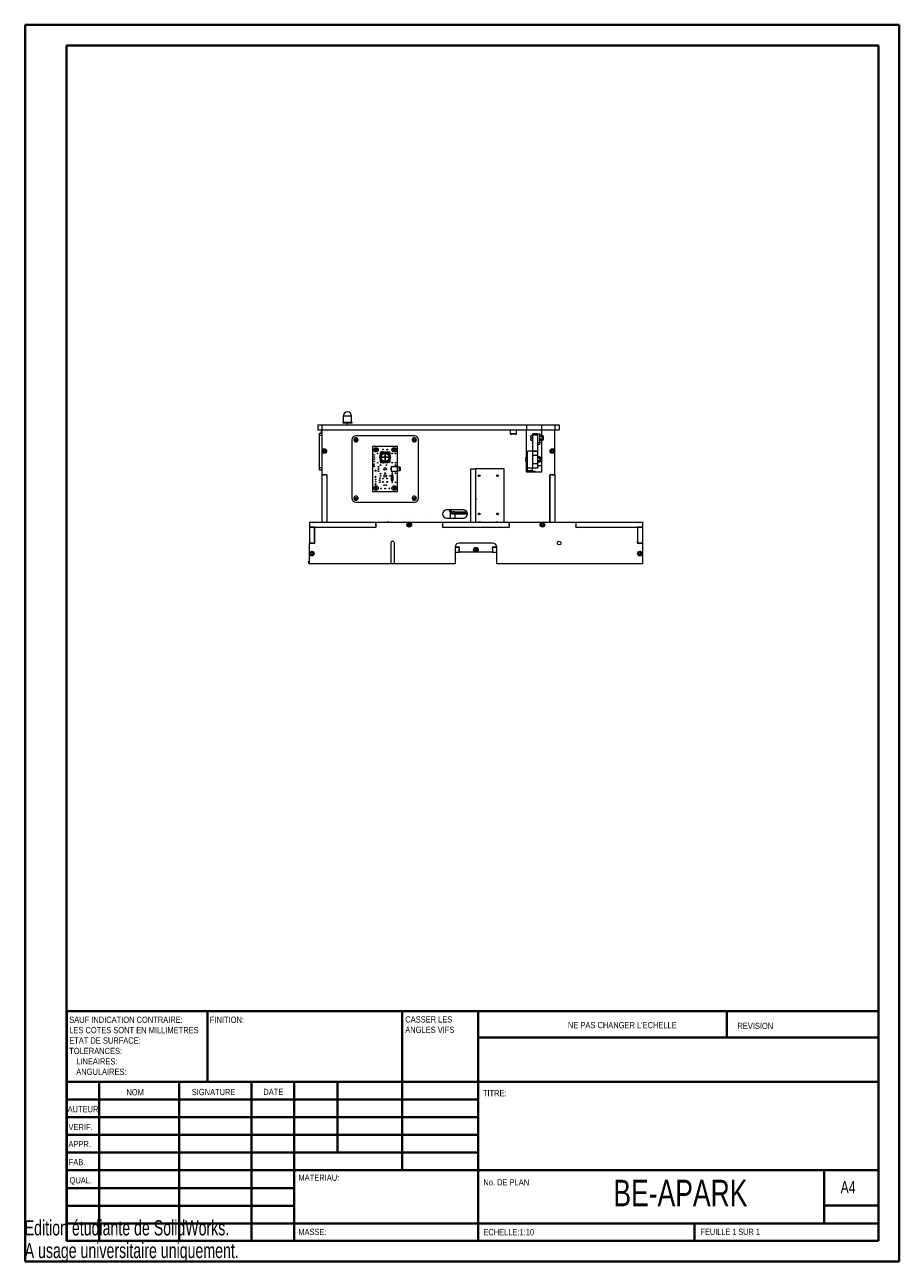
# Model space of a CAD drawing. Header units: millimetres. Extents: x 0 to 210, y 0 to 297.
import ezdxf

# ---------------------------------------------------------------- set-up
doc = ezdxf.new("R2010")
doc.units = ezdxf.units.MM
doc.linetypes.add('CENTERX2', pattern=[20.32, 12.7, -2.54, 2.54, -2.54])
doc.styles.add('SLDTEXTSTYLE0', font='TXT', dxfattribs={"width": 0.75})
doc.styles.add('SLDTEXTSTYLE1', font='TXT', dxfattribs={"width": 0.7})

# ---------------------------------------------------------------- blocks, each defined once
blk = doc.blocks.new('SW_NOTE_0')
at = {"color": 0, "linetype": 'Continuous', "lineweight": 0, "char_height": 1.5, "attachment_point": 1, "style": 'SLDTEXTSTYLE0'}
for s, insert in [('CASSER LES', (0, 1.93)), ('ANGLES VIFS', (0, -0.57))]:
    blk.add_mtext(s, dxfattribs=dict(at, insert=insert))
blk = doc.blocks.new('SW_NOTE_1')
at = {"color": 0, "linetype": 'Continuous', "lineweight": 0, "char_height": 1.5, "attachment_point": 1, "style": 'SLDTEXTSTYLE0'}
for s, insert in [('SAUF INDICATION CONTRAIRE:', (0, 1.93)), ('LES COTES SONT EN MILLIMETRES', (0, -0.57)), ('TOLERANCES:', (0, -5.57)), ('ETAT DE SURFACE:', (0, -3.07)), ('LINEAIRES:', (1.69, -8.07)), ('ANGULAIRES:', (1.69, -10.57))]:
    blk.add_mtext(s, dxfattribs=dict(at, insert=insert))

msp = doc.modelspace()

# ---------------------------------------------------------------- linework, layer by layer
at = {"color": 7, "linetype": 'Continuous', "lineweight": 40}
for p, q in [((0.08, 0.21), (0.08, 297.21)), ((0.08, 297.21), (210.08, 297.21)), ((210.08, 0.21), (210.08, 297.21)), ((210.08, 292.21), (210.08, 297.21)), ((10.08, 292.21), (205.08, 292.21)), ((10.08, 5.21), (10.08, 292.21)), ((205.08, 5.21), (205.08, 292.21)), ((10.11, 60.37), (205.08, 60.37)), ((10.11, 60.37), (10.11, 5.12)), ((43.91, 43.37), (43.91, 60.37)), ((90.71, 60.37), (90.71, 22.12)), ((108.91, 60.37), (108.91, 5.12)), ((168.68, 54.09), (168.68, 60.46)), ((205.08, 54), (108.91, 54)), ((205.08, 43.37), (10.11, 43.37)), ((17.91, 43.37), (17.91, 5.12)), ((37.1, 43.37), (37.1, 5.12)), ((54.51, 43.37), (54.51, 5.12)), ((64.71, 5.12), (64.71, 43.37)), ((75.11, 26.37), (75.11, 43.37)), ((108.91, 39.12), (10.11, 39.12)), ((108.91, 34.87), (10.11, 34.87)), ((108.91, 30.62), (10.11, 30.62)), ((108.91, 26.37), (10.11, 26.37)), ((64.71, 22.12), (10.11, 22.12)), ((64.71, 22.12), (205.08, 22.12)), ((192.08, 9.46), (192.08, 22.21)), ((64.71, 17.87), (10.11, 17.87)), ((64.71, 13.62), (10.11, 13.62)), ((205.08, 13.71), (192.08, 13.71)), ((10.11, 9.37), (205.08, 9.37)), ((160.88, 5.21), (160.88, 9.46)), ((10.08, 5.21), (205.08, 5.21)), ((205.08, 5.21), (180.99, 5.21)), ((0.08, 0.21), (210.08, 0.21))]:
    msp.add_line(p, q, dxfattribs=at)
at = {"color": 7, "linetype": 'Continuous', "lineweight": 15}
for p, q in [((76.53, 203.24), (76.53, 201.74)), ((78.53, 201.74), (78.53, 203.24)), ((70.38, 201.14), (70.38, 199.94)), ((70.38, 201.14), (71.38, 201.14)), ((70.38, 199.94), (71.38, 199.94)), ((71.23, 199.84), (71.23, 199.16)), ((71.38, 201.14), (71.38, 199.94)), ((71.38, 201.14), (120.58, 201.14)), ((71.38, 199.94), (120.58, 199.94)), ((71.38, 199.94), (71.38, 189.14)), ((76.43, 201.74), (76.43, 201.54)), ((77.09, 201.74), (76.43, 201.74)), ((77.09, 201.54), (76.43, 201.54)), ((77.09, 201.74), (77.09, 201.54)), ((77.96, 201.74), (77.09, 201.74)), ((77.96, 201.54), (77.09, 201.54)), ((77.48, 201.54), (77.48, 201.14)), ((77.58, 201.14), (77.58, 201.54)), ((77.96, 201.74), (77.96, 201.54)), ((78.63, 201.74), (77.96, 201.74)), ((78.63, 201.54), (77.96, 201.54)), ((78.63, 201.54), (78.63, 201.74)), ((116.58, 199.94), (116.58, 198.94)), ((118.18, 198.94), (118.18, 199.94)), ((120.58, 201.14), (120.58, 199.94)), ((120.58, 201.14), (124.18, 201.14)), ((120.58, 199.94), (124.18, 199.94)), ((120.58, 193.3), (120.58, 199.94)), ((124.18, 201.14), (127.38, 201.14)), ((124.18, 201.14), (124.18, 199.94)), ((124.18, 199.94), (127.38, 199.94)), ((124.18, 199.94), (124.18, 198.63)), ((127.38, 201.14), (127.38, 199.94)), ((127.38, 201.14), (128.38, 201.14)), ((127.38, 199.94), (128.38, 199.94)), ((127.38, 189.14), (127.38, 199.94)), ((128.38, 201.14), (128.38, 199.94)), ((70.78, 198.66), (70.78, 199.16)), ((70.78, 199.16), (71.38, 199.16)), ((70.78, 190.86), (70.78, 198.66)), ((70.78, 198.66), (71.38, 198.66)), ((78.58, 197.54), (78.58, 183.54)), ((79.09, 197.63), (79.13, 197.63)), ((79.09, 197.59), (80.08, 197.59)), ((79.09, 197.49), (80.08, 197.49)), ((79.13, 197.45), (79.09, 197.45)), ((79.13, 197.63), (80.04, 197.63)), ((79.13, 197.45), (80.04, 197.45)), ((93.58, 198.54), (79.58, 198.54)), ((80.04, 197.63), (80.08, 197.63)), ((80.08, 197.45), (80.04, 197.45)), ((93.09, 197.63), (93.13, 197.63)), ((93.09, 197.59), (94.08, 197.59)), ((93.09, 197.49), (94.08, 197.49)), ((93.13, 197.45), (93.09, 197.45)), ((93.13, 197.63), (94.04, 197.63)), ((93.13, 197.45), (94.04, 197.45)), ((94.04, 197.63), (94.08, 197.63)), ((94.08, 197.45), (94.04, 197.45)), ((94.58, 183.54), (94.58, 197.54)), ((116.58, 198.94), (116.95, 198.94)), ((117.82, 198.94), (116.95, 198.94)), ((117.82, 198.94), (118.18, 198.94)), ((121.62, 198.5), (121.58, 198.46)), ((121.58, 198.09), (121.58, 198.46)), ((121.58, 198.09), (121.62, 198.09)), ((121.58, 197.54), (121.58, 197.9)), ((121.62, 197.9), (121.58, 197.9)), ((121.58, 197.54), (121.62, 197.5)), ((121.98, 198.5), (121.62, 198.5)), ((121.62, 198.09), (121.62, 198.5)), ((121.62, 198.09), (121.74, 198.09)), ((121.62, 197.5), (121.62, 197.9)), ((121.74, 197.9), (121.62, 197.9)), ((121.62, 197.5), (121.98, 197.5)), ((121.74, 198.09), (121.78, 198.05)), ((121.78, 197.94), (121.74, 197.9)), ((121.78, 198.05), (121.78, 197.94)), ((123.18, 199), (121.98, 199)), ((121.98, 199), (121.98, 198.7)), ((123.18, 198.7), (121.98, 198.7)), ((121.98, 198.7), (121.98, 194.79)), ((123.18, 199), (123.18, 198.7)), ((123.18, 198.7), (123.18, 199)), ((123.18, 199), (123.78, 199)), ((123.18, 198.7), (123.18, 194.79)), ((123.18, 197), (123.78, 197)), ((123.18, 196.54), (123.78, 196.54)), ((123.78, 197), (123.78, 199)), ((124.32, 198.63), (123.78, 198.63)), ((124.32, 198.31), (123.78, 198.31)), ((124.32, 197.68), (123.78, 197.68)), ((124.32, 197.37), (123.78, 197.37)), ((123.78, 196.54), (123.78, 197)), ((123.78, 196.94), (124.18, 196.94)), ((124.18, 197.37), (124.18, 189.74)), ((124.32, 198.63), (124.32, 198.31)), ((124.46, 198.5), (124.32, 198.5)), ((124.32, 198.31), (124.32, 197.68)), ((124.32, 197.68), (124.32, 197.37)), ((124.32, 197.5), (124.46, 197.5)), ((124.58, 198.38), (124.58, 197.62)), ((71.98, 195.09), (71.76, 194.97)), ((71.76, 194.97), (71.76, 194.71)), ((71.76, 194.71), (71.98, 194.59)), ((72.2, 194.97), (71.98, 195.09)), ((71.98, 194.59), (72.2, 194.71)), ((72.2, 194.71), (72.2, 194.97)), ((83.59, 195.94), (83.59, 185.14)), ((89.58, 195.94), (83.59, 195.94)), ((84.28, 195.23), (84.08, 195.22)), ((84.29, 195.03), (84.1, 195.02)), ((84.28, 195.23), (84.26, 195.43)), ((84.28, 195.23), (84.48, 195.25)), ((84.28, 195.23), (84.29, 195.03)), ((84.29, 195.03), (84.49, 195.05)), ((84.48, 195.25), (84.46, 195.44)), ((84.48, 195.25), (84.49, 195.05)), ((85.38, 194.46), (85.38, 193.77)), ((86.17, 194.56), (85.48, 194.56)), ((85.58, 194.36), (85.58, 194.14)), ((85.8, 194.36), (85.58, 194.36)), ((85.98, 194.59), (85.98, 194.65)), ((85.98, 194.65), (86.18, 194.65)), ((85.98, 194.65), (86.18, 194.65)), ((85.98, 194.65), (85.98, 194.65)), ((85.98, 194.65), (85.98, 194.65)), ((85.98, 194.59), (86.18, 194.59)), ((85.98, 194.59), (85.98, 194.57)), ((85.98, 194.57), (86.18, 194.57)), ((86.18, 194.65), (86.18, 194.66)), ((86.18, 194.59), (86.18, 194.65)), ((86.18, 194.65), (86.18, 194.65)), ((86.18, 194.59), (86.18, 194.57)), ((86.98, 194.59), (86.98, 194.65)), ((87.18, 194.65), (86.98, 194.65)), ((87.18, 194.65), (86.98, 194.65)), ((86.98, 194.65), (86.98, 194.65)), ((86.98, 194.65), (86.98, 194.65)), ((87.18, 194.59), (86.98, 194.59)), ((86.98, 194.59), (86.98, 194.57)), ((87.18, 194.57), (86.98, 194.57)), ((87.68, 194.56), (87, 194.56)), ((87.18, 194.65), (87.18, 194.66)), ((87.18, 194.59), (87.18, 194.65)), ((87.18, 194.65), (87.18, 194.65)), ((87.18, 194.59), (87.18, 194.57)), ((87.58, 194.36), (87.37, 194.36)), ((87.58, 194.14), (87.58, 194.36)), ((87.78, 193.77), (87.78, 194.46)), ((88.65, 195.19), (88.47, 195.12)), ((88.73, 195.01), (88.55, 194.93)), ((88.65, 195.19), (88.58, 195.37)), ((88.65, 195.19), (88.84, 195.27)), ((88.65, 195.19), (88.73, 195.01)), ((88.73, 195.01), (88.92, 195.09)), ((88.84, 195.27), (88.76, 195.45)), ((88.84, 195.27), (88.92, 195.09)), ((89.58, 190.94), (89.58, 195.94)), ((121.98, 194.8), (120.78, 194.8)), ((120.78, 190.8), (120.78, 194.8)), ((123.18, 194.79), (121.98, 194.79)), ((121.98, 194.79), (121.98, 194.76)), ((123.18, 194.76), (121.98, 194.76)), ((121.98, 194.76), (121.98, 193.76)), ((123.18, 193.76), (121.98, 193.76)), ((121.98, 193.76), (121.98, 191.76)), ((123.18, 194.79), (123.18, 194.76)), ((123.18, 194.76), (123.18, 193.76)), ((123.18, 193.76), (123.18, 191.76)), ((123.72, 193.42), (123.18, 193.42)), ((123.72, 193.42), (123.72, 193.11)), ((126.78, 195.09), (126.56, 194.97)), ((126.56, 194.97), (126.56, 194.71)), ((126.56, 194.71), (126.78, 194.59)), ((127, 194.97), (126.78, 195.09)), ((126.78, 194.59), (127, 194.71)), ((127, 194.71), (127, 194.97)), ((70.78, 190.86), (71.38, 190.86)), ((70.78, 190.36), (70.78, 190.86)), ((70.78, 190.36), (71.38, 190.36)), ((85.38, 192.94), (85.38, 192.26)), ((85.48, 192.16), (86.17, 192.16)), ((85.58, 192.57), (85.58, 192.36)), ((85.58, 192.36), (85.8, 192.36)), ((85.98, 192.15), (86.18, 192.15)), ((85.98, 192.12), (85.98, 192.15)), ((85.98, 192.12), (86.18, 192.12)), ((85.98, 192.12), (85.98, 192.06)), ((85.98, 192.06), (86.18, 192.06)), ((85.98, 192.06), (86.18, 192.06)), ((85.98, 192.06), (85.98, 192.06)), ((85.98, 192.06), (85.98, 192.05)), ((85.98, 192.05), (86.18, 192.05)), ((85.98, 192.05), (85.98, 192.02)), ((86.03, 191.98), (86.14, 191.98)), ((86.18, 192.12), (86.18, 192.15)), ((86.18, 192.12), (86.18, 192.06)), ((86.18, 192.06), (86.18, 192.06)), ((86.18, 192.06), (86.18, 192.05)), ((86.18, 192.05), (86.18, 192.02)), ((87.18, 192.15), (86.98, 192.15)), ((86.98, 192.12), (86.98, 192.15)), ((86.98, 192.12), (86.98, 192.06)), ((87.18, 192.12), (86.98, 192.12)), ((87.18, 192.06), (86.98, 192.06)), ((87.18, 192.06), (86.98, 192.06)), ((86.98, 192.06), (86.98, 192.06)), ((86.98, 192.06), (86.98, 192.05)), ((87.18, 192.05), (86.98, 192.05)), ((86.98, 192.05), (86.98, 192.02)), ((87, 192.16), (87.68, 192.16)), ((87.03, 191.98), (87.14, 191.98)), ((87.18, 192.12), (87.18, 192.15)), ((87.18, 192.12), (87.18, 192.06)), ((87.18, 192.06), (87.18, 192.06)), ((87.18, 192.06), (87.18, 192.05)), ((87.18, 192.05), (87.18, 192.02)), ((87.37, 192.36), (87.58, 192.36)), ((87.58, 192.36), (87.58, 192.57)), ((87.78, 192.26), (87.78, 192.94)), ((89.58, 191.04), (88, 191.04)), ((88, 191.04), (88, 190.04)), ((89.58, 190.04), (89.58, 191.04)), ((89.96, 190.94), (89.58, 190.94)), ((89.96, 190.94), (89.96, 190.14)), ((90.17, 190.94), (89.97, 190.94)), ((89.97, 190.94), (89.97, 190.14)), ((90.17, 190.94), (90.17, 190.14)), ((107.18, 177.74), (107.18, 190.54)), ((107.18, 190.54), (108.38, 190.54)), ((108.38, 177.74), (108.38, 190.54)), ((115.18, 190.54), (108.38, 190.54)), ((115.18, 177.74), (115.18, 190.54)), ((120.42, 193.3), (120.38, 193.26)), ((120.38, 192.89), (120.38, 193.26)), ((120.38, 192.89), (120.42, 192.89)), ((120.38, 192.34), (120.38, 192.7)), ((120.42, 192.7), (120.38, 192.7)), ((120.38, 192.34), (120.42, 192.3)), ((120.78, 193.3), (120.42, 193.3)), ((120.42, 192.89), (120.42, 193.3)), ((120.42, 192.89), (120.54, 192.89)), ((120.42, 192.3), (120.42, 192.7)), ((120.54, 192.7), (120.42, 192.7)), ((120.42, 192.3), (120.78, 192.3)), ((120.54, 192.89), (120.58, 192.85)), ((120.58, 192.74), (120.54, 192.7)), ((120.58, 192.85), (120.58, 192.74)), ((120.58, 189.74), (120.58, 192.3)), ((120.58, 191.42), (120.78, 191.42)), ((120.72, 191.42), (120.72, 192.3)), ((120.78, 190.8), (121.98, 190.8)), ((120.78, 190.19), (120.78, 190.8)), ((123.18, 191.76), (121.98, 191.76)), ((121.98, 191.76), (121.98, 190.76)), ((123.18, 190.76), (121.98, 190.76)), ((121.98, 190.19), (121.98, 190.76)), ((123.72, 193.11), (123.18, 193.11)), ((123.72, 192.48), (123.18, 192.48)), ((123.72, 192.17), (123.18, 192.17)), ((123.18, 191.76), (123.18, 190.76)), ((123.18, 191.34), (124.18, 191.34)), ((123.86, 193.3), (123.72, 193.3)), ((123.72, 193.11), (123.72, 192.48)), ((123.72, 192.48), (123.72, 192.17)), ((123.72, 192.3), (123.86, 192.3)), ((123.98, 193.18), (123.98, 192.42)), ((123.98, 193.03), (123.98, 193.03)), ((123.98, 193.03), (123.98, 192.57)), ((123.98, 192.56), (123.98, 192.57)), ((124.18, 192.54), (123.98, 192.54)), ((72.58, 189.14), (71.38, 189.14)), ((71.38, 189.14), (71.38, 177.74)), ((71.38, 189.14), (72.13, 189.14)), ((72.58, 189.14), (72.58, 177.74)), ((72.58, 188.69), (72.58, 177.74)), ((88, 190.04), (89.58, 190.04)), ((88.06, 188.83), (88.06, 188.75)), ((88.06, 188.56), (88.06, 188.48)), ((88.06, 188.36), (88.06, 188.28)), ((88.06, 188.16), (88.06, 188.08)), ((88.07, 188.98), (88.07, 188.84)), ((88.07, 188.84), (88.51, 188.84)), ((88.07, 188.74), (88.07, 188.57)), ((88.51, 188.74), (88.07, 188.74)), ((88.07, 188.57), (88.51, 188.57)), ((88.07, 188.47), (88.07, 188.37)), ((88.51, 188.47), (88.07, 188.47)), ((88.07, 188.37), (88.51, 188.37)), ((88.07, 188.27), (88.07, 188.17)), ((88.51, 188.27), (88.07, 188.27)), ((88.07, 188.17), (88.51, 188.17)), ((88.07, 188.07), (88.07, 187.9)), ((88.51, 188.07), (88.07, 188.07)), ((88.23, 189.14), (88.35, 189.14)), ((88.23, 187.74), (88.35, 187.74)), ((88.24, 189.54), (88.24, 189.34)), ((88.24, 189.34), (88.24, 189.14)), ((88.24, 187.74), (88.24, 187.54)), ((88.24, 187.54), (88.24, 187.34)), ((88.34, 189.34), (88.34, 189.54)), ((88.34, 189.14), (88.34, 189.34)), ((88.34, 187.54), (88.34, 187.74)), ((88.34, 187.34), (88.34, 187.54)), ((88.51, 188.84), (88.51, 188.98)), ((88.51, 188.57), (88.51, 188.74)), ((88.51, 188.37), (88.51, 188.47)), ((88.51, 188.17), (88.51, 188.27)), ((88.51, 187.9), (88.51, 188.07)), ((88.52, 188.75), (88.52, 188.83)), ((88.52, 188.48), (88.52, 188.56)), ((88.52, 188.28), (88.52, 188.36)), ((88.52, 188.08), (88.52, 188.16)), ((89.58, 190.14), (89.96, 190.14)), ((89.58, 185.14), (89.58, 190.14)), ((89.97, 190.14), (90.17, 190.14)), ((120.58, 190.22), (120.78, 190.22)), ((120.78, 189.79), (120.58, 189.79)), ((120.78, 189.76), (120.58, 189.76)), ((124.18, 189.74), (120.58, 189.74)), ((120.78, 190.22), (120.78, 190.19)), ((120.78, 190.19), (121.98, 190.19)), ((120.78, 189.74), (120.78, 190.19)), ((121.98, 189.74), (121.98, 190.19)), ((122.07, 189.76), (121.98, 189.76)), ((122.07, 189.74), (122.07, 189.83)), ((122.57, 189.93), (122.17, 189.93)), ((122.17, 189.93), (122.17, 189.93)), ((122.57, 189.93), (122.17, 189.93)), ((122.67, 189.83), (122.67, 189.74)), ((122.85, 189.78), (122.67, 189.78)), ((127.38, 189.14), (126.18, 189.14)), ((126.18, 189.14), (126.18, 177.74)), ((126.18, 177.74), (126.18, 188.69)), ((126.64, 189.14), (127.38, 189.14)), ((127.38, 189.14), (127.38, 177.74)), ((83.59, 185.14), (89.58, 185.14)), ((84.29, 186.04), (84.09, 186.04)), ((84.29, 185.84), (84.09, 185.84)), ((84.29, 186.04), (84.29, 186.23)), ((84.29, 186.04), (84.29, 185.84)), ((84.29, 186.04), (84.49, 186.04)), ((84.29, 185.84), (84.49, 185.84)), ((84.49, 186.04), (84.49, 186.23)), ((84.49, 186.04), (84.49, 185.84)), ((88.68, 186.04), (88.49, 186.04)), ((88.68, 185.84), (88.49, 185.84)), ((88.68, 186.04), (88.68, 186.23)), ((88.68, 186.04), (88.88, 186.04)), ((88.68, 186.04), (88.68, 185.84)), ((88.68, 185.84), (88.88, 185.84)), ((88.88, 186.04), (88.88, 186.23)), ((88.88, 186.04), (88.88, 185.84)), ((79.09, 183.63), (79.13, 183.63)), ((79.09, 183.59), (80.08, 183.59)), ((79.09, 183.49), (80.08, 183.49)), ((79.13, 183.45), (79.09, 183.45)), ((79.13, 183.63), (80.04, 183.63)), ((79.13, 183.45), (80.04, 183.45)), ((79.58, 182.54), (93.58, 182.54)), ((80.04, 183.63), (80.08, 183.63)), ((80.08, 183.45), (80.04, 183.45)), ((93.09, 183.63), (93.13, 183.63)), ((93.09, 183.59), (94.08, 183.59)), ((93.09, 183.49), (94.08, 183.49)), ((93.13, 183.45), (93.09, 183.45)), ((93.13, 183.63), (94.04, 183.63)), ((93.13, 183.45), (94.04, 183.45)), ((94.04, 183.63), (94.08, 183.63)), ((94.08, 183.45), (94.04, 183.45)), ((105.38, 180.74), (101.38, 180.74)), ((101.38, 178.74), (105.38, 178.74)), ((102.04, 180.74), (102.04, 180.22)), ((102.04, 180.22), (102.28, 180.22)), ((102.18, 179.94), (102.18, 179.74)), ((102.18, 179.94), (102.78, 179.94)), ((102.18, 179.74), (102.18, 178.74)), ((102.78, 179.74), (102.18, 179.74)), ((102.32, 180.34), (102.28, 180.3)), ((102.28, 180.3), (102.28, 179.94)), ((102.28, 180.3), (102.69, 180.3)), ((102.32, 180.34), (102.69, 180.34)), ((102.34, 180.74), (102.34, 180.34)), ((102.69, 180.3), (102.69, 180.34)), ((102.69, 180.19), (102.69, 180.3)), ((102.69, 180.22), (102.88, 180.22)), ((102.73, 180.15), (102.69, 180.19)), ((102.84, 180.15), (102.73, 180.15)), ((102.78, 179.94), (102.78, 179.74)), ((102.78, 179.94), (106.36, 179.94)), ((102.78, 179.74), (106.38, 179.74)), ((102.88, 180.19), (102.84, 180.15)), ((102.88, 180.34), (103.24, 180.34)), ((102.88, 180.34), (102.88, 180.3)), ((102.88, 180.3), (102.88, 180.19)), ((102.88, 180.3), (103.28, 180.3)), ((103.28, 180.3), (103.24, 180.34)), ((103.28, 179.94), (103.28, 180.3)), ((103.28, 180.22), (106.26, 180.22)), ((103.38, 178.74), (103.38, 179.74)), ((108.96, 179.74), (109.14, 179.74)), ((109.23, 179.74), (109.28, 179.74)), ((109.28, 179.74), (109.28, 179.94)), ((109.28, 179.74), (109.4, 179.8)), ((68.38, 177.74), (68.38, 176.54)), ((68.38, 177.74), (84.38, 177.74)), ((69.58, 176.54), (68.38, 176.54)), ((68.38, 176.54), (68.38, 172.74)), ((68.38, 176.54), (84.38, 176.54)), ((69.58, 176.54), (83.93, 176.54)), ((69.58, 173.19), (69.58, 176.54)), ((69.58, 176.54), (69.58, 172.74)), ((84.38, 177.74), (100.38, 177.74)), ((84.38, 176.99), (84.38, 177.74)), ((84.38, 177.74), (84.38, 176.54)), ((92.38, 177.39), (92.16, 177.27)), ((92.16, 177.27), (92.16, 177.01)), ((92.16, 177.01), (92.38, 176.89)), ((92.6, 177.27), (92.38, 177.39)), ((92.38, 176.89), (92.6, 177.01)), ((92.6, 177.01), (92.6, 177.27)), ((100.38, 177.74), (100.38, 176.99)), ((100.38, 177.74), (100.38, 176.54)), ((100.38, 177.74), (116.38, 177.74)), ((100.38, 176.54), (116.38, 176.54)), ((100.84, 176.54), (115.93, 176.54)), ((116.38, 176.99), (116.38, 177.74)), ((116.38, 177.74), (132.38, 177.74)), ((116.38, 177.74), (116.38, 176.54)), ((124.38, 177.39), (124.16, 177.27)), ((124.16, 177.27), (124.16, 177.01)), ((124.16, 177.01), (124.38, 176.89)), ((124.6, 177.27), (124.38, 177.39)), ((124.38, 176.89), (124.6, 177.01)), ((124.6, 177.01), (124.6, 177.27)), ((132.38, 177.74), (132.38, 176.99)), ((132.38, 177.74), (132.38, 176.54)), ((132.38, 177.74), (148.38, 177.74)), ((132.38, 176.54), (148.38, 176.54)), ((132.84, 176.54), (147.18, 176.54)), ((147.18, 176.54), (147.18, 173.19)), ((147.18, 176.54), (147.18, 172.74)), ((148.38, 176.54), (147.18, 176.54)), ((148.38, 177.74), (148.38, 176.54)), ((148.38, 176.54), (148.38, 172.74)), ((68.38, 172.74), (69.13, 172.74)), ((68.38, 167.74), (68.38, 172.74)), ((69.58, 172.74), (68.38, 172.74)), ((87.94, 172.74), (87.94, 167.74)), ((88.82, 167.74), (88.82, 172.74)), ((112.38, 172.74), (104.38, 172.74)), ((148.38, 172.74), (147.18, 172.74)), ((147.64, 172.74), (148.38, 172.74)), ((148.38, 172.74), (148.38, 167.74)), ((68.98, 170.49), (68.76, 170.37)), ((68.76, 170.37), (68.76, 170.11)), ((68.76, 170.11), (68.98, 169.99)), ((69.2, 170.37), (68.98, 170.49)), ((68.98, 169.99), (69.2, 170.11)), ((69.2, 170.11), (69.2, 170.37)), ((103.38, 171.74), (103.38, 167.74)), ((103.38, 171.74), (104.38, 171.74)), ((103.93, 171.74), (103.38, 171.74)), ((103.38, 170.54), (104.38, 170.54)), ((104.38, 171.74), (104.38, 170.54)), ((104.38, 170.54), (104.38, 171.29)), ((112.38, 170.54), (104.38, 170.54)), ((108.38, 171.39), (108.16, 171.27)), ((108.16, 171.27), (108.16, 171.01)), ((108.16, 171.01), (108.38, 170.89)), ((108.6, 171.27), (108.38, 171.39)), ((108.38, 170.89), (108.6, 171.01)), ((108.6, 171.01), (108.6, 171.27)), ((112.38, 171.74), (112.38, 170.54)), ((112.38, 171.74), (113.38, 171.74)), ((112.38, 171.29), (112.38, 170.54)), ((112.38, 170.54), (113.38, 170.54)), ((113.38, 171.74), (112.84, 171.74)), ((113.38, 167.74), (113.38, 171.74)), ((147.78, 170.49), (147.56, 170.37)), ((147.56, 170.37), (147.56, 170.11)), ((147.56, 170.11), (147.78, 169.99)), ((148, 170.37), (147.78, 170.49)), ((147.78, 169.99), (148, 170.11)), ((148, 170.11), (148, 170.37)), ((68.21, 168.33), (68.38, 168.36)), ((68.33, 167.74), (68.21, 168.33)), ((68.38, 167.75), (68.33, 167.74)), ((87.94, 167.74), (68.38, 167.74)), ((88.82, 167.74), (87.94, 167.74)), ((103.38, 167.74), (88.82, 167.74)), ((148.38, 167.74), (113.38, 167.74)), ((148.38, 168.34), (148.44, 168.33)), ((148.44, 168.33), (148.38, 168.04))]:
    msp.add_line(p, q, dxfattribs=at)
at = {"color": 8, "linetype": 'Continuous', "lineweight": 15}
for p, q in [((78.53, 203.24), (76.53, 203.24)), ((71.38, 199.84), (71.23, 199.84)), ((118.18, 199.84), (116.58, 199.84)), ((116.58, 199.04), (118.18, 199.04)), ((124.46, 197.5), (124.46, 198.5)), ((85.99, 194.66), (86.18, 194.66)), ((87.18, 194.66), (86.99, 194.66)), ((86.01, 191.99), (86.16, 191.99)), ((87.16, 191.99), (87.01, 191.99)), ((123.86, 192.3), (123.86, 193.3)), ((88.52, 188.83), (88.06, 188.83)), ((88.06, 188.75), (88.52, 188.75)), ((88.52, 188.56), (88.06, 188.56)), ((88.06, 188.48), (88.52, 188.48)), ((88.52, 188.36), (88.06, 188.36)), ((88.06, 188.28), (88.52, 188.28)), ((88.52, 188.16), (88.06, 188.16)), ((88.06, 188.08), (88.52, 188.08)), ((88.07, 188.98), (88.51, 188.98)), ((88.07, 187.9), (88.51, 187.9)), ((88.24, 189.34), (88.34, 189.34)), ((88.24, 187.54), (88.34, 187.54)), ((122.57, 189.93), (122.57, 189.93)), ((122.85, 189.74), (122.85, 189.78))]:
    msp.add_line(p, q, dxfattribs=at)
at = {"color": 7, "linetype": 'CENTERX2'}
for p, q in [((87.86, 194.36), (85.29, 194.36)), ((87.86, 193.36), (85.31, 193.36)), ((85.58, 194.72), (85.58, 191.97)), ((86.58, 194.72), (86.58, 191.93)), ((87.68, 179.54), (87.68, 179.54)), ((90.89, 179.54), (90.89, 179.54)), ((93.68, 179.54), (93.68, 179.54)), ((96.89, 179.54), (96.89, 179.54))]:
    msp.add_line(p, q, dxfattribs=at)
at = {"color": 7, "linetype": 'Continuous'}
for p, q in [((85.58, 194.36), (85.58, 192.36)), ((85.58, 194.36), (87.58, 194.36)), ((87.58, 194.36), (87.58, 192.36)), ((85.58, 192.36), (87.58, 192.36))]:
    msp.add_line(p, q, dxfattribs=at)
at = {"color": 7, "linetype": 'Continuous', "lineweight": 15, "flags": 128}
for points in [[(120.78, 190.06), (120.72, 190.06), (120.69, 190.05), (120.72, 190.05), (120.78, 190.05)], [(120.78, 189.96), (120.72, 189.96), (120.69, 189.96), (120.72, 189.96), (120.78, 189.95)], [(122.16, 189.93), (122.14, 189.92), (122.13, 189.92)], [(122.6, 189.92), (122.6, 189.92), (122.58, 189.93)]]:
    msp.add_lwpolyline(points, dxfattribs=at)
at = {"color": 7, "linetype": 'Continuous', "lineweight": 15}
for centre, radius in [((71.98, 194.84), 0.56), ((71.98, 194.84), 0.32), ((84.39, 195.14), 0.56), ((83.98, 193.9), 0.0798), ((83.98, 193.39), 0.0798), ((84.78, 194.24), 0.0798), ((86.58, 193.36), 1.27), ((86.58, 193.36), 1.23), ((86.58, 193.36), 1.15), ((86.58, 193.36), 0.95), ((86.07, 195.24), 0.1), ((87.1, 195.24), 0.1), ((88.29, 194.24), 0.0798), ((88.78, 195.14), 0.56), ((89.09, 194.24), 0.0798), ((126.78, 194.84), 0.56), ((126.78, 194.84), 0.32), ((83.89, 191.72), 0.0798), ((83.89, 191.44), 0.0798), ((83.89, 191.16), 0.0798), ((83.98, 192.89), 0.0798), ((83.98, 192.38), 0.0798), ((84.78, 192.04), 0.0798), ((84.99, 191.05), 0.1), ((84.99, 190.54), 0.1), ((85.48, 191.46), 0.1), ((86.58, 190.54), 0.32), ((86.88, 191.46), 0.0798), ((88.29, 192.04), 0.0798), ((89.09, 192.04), 0.0798), ((89.09, 191.46), 0.0798), ((84.27, 190.12), 0.14), ((84.27, 188.66), 0.14), ((84.29, 188.05), 0.0798), ((84.29, 187.54), 0.0798), ((84.99, 190.03), 0.1), ((85.31, 188.36), 0.08), ((85.31, 187.85), 0.08), ((85.31, 187.34), 0.08), ((85.48, 189.42), 0.1), ((85.48, 188.86), 0.08), ((86.06, 187.45), 0.12), ((86.08, 188.24), 0.0965), ((86.58, 188.86), 0.32), ((86.58, 189.53), 0.12), ((87.1, 187.45), 0.12), ((87.09, 188.24), 0.0965), ((87.69, 188.86), 0.08), ((89.09, 189.54), 0.0798), ((89.09, 187.34), 0.0798), ((109.18, 188.94), 0.22), ((109.19, 188.94), 0.002), ((113.58, 188.94), 0.22), ((113.58, 188.94), 0.002), ((84.39, 185.94), 0.56), ((84.27, 186.9), 0.14), ((85.59, 185.87), 0.1), ((86.33, 186.64), 0.0798), ((86.58, 185.87), 0.1), ((86.84, 186.64), 0.0798), ((87.59, 185.87), 0.1), ((88.78, 185.94), 0.56), ((109.18, 179.74), 0.22), ((109.19, 179.74), 0.002), ((113.58, 179.74), 0.22), ((113.58, 179.74), 0.002), ((92.38, 177.14), 0.56), ((92.38, 177.14), 0.32), ((124.38, 177.14), 0.56), ((124.38, 177.14), 0.32), ((128.38, 172.74), 0.44), ((68.98, 170.24), 0.56), ((68.98, 170.24), 0.32), ((108.38, 171.14), 0.56), ((108.38, 171.14), 0.32), ((147.78, 170.24), 0.56), ((147.78, 170.24), 0.32)]:
    msp.add_circle(centre, radius, dxfattribs=at)
for centre, radius, start, end in [((77.53, 203.24), 1, 0, 180), ((71.33, 199.84), 0.1, 90, 180), ((116.68, 199.84), 0.1, 90, 180), ((118.08, 199.84), 0.1, 0, 90), ((79.58, 197.54), 1, 90, 180), ((79.58, 197.54), 0.5, 173.9026, 186.0974), ((79.58, 197.54), 0.5, 10.7323, 169.2677), ((79.58, 197.54), 0.5, 169.2677, 173.9026), ((79.58, 197.54), 0.5, 186.0974, 190.7323), ((79.58, 197.54), 0.5, 190.7323, 349.2677), ((79.58, 197.54), 0.46, 11.6781, 168.3219), ((79.58, 197.54), 0.46, 191.6781, 348.3219), ((79.58, 197.54), 0.5, 6.0974, 10.7323), ((79.58, 197.54), 0.5, 353.9026, 6.0974), ((79.58, 197.54), 0.5, 349.2677, 353.9026), ((93.58, 197.54), 0.5, 173.9026, 186.0974), ((93.58, 197.54), 0.5, 10.7323, 169.2677), ((93.58, 197.54), 0.5, 169.2677, 173.9026), ((93.58, 197.54), 0.5, 186.0974, 190.7323), ((93.58, 197.54), 0.5, 190.7323, 349.2677), ((93.58, 197.54), 0.46, 11.6781, 168.3219), ((93.58, 197.54), 0.46, 191.6781, 348.3219), ((93.58, 197.54), 1, 0, 90), ((93.58, 197.54), 0.5, 6.0974, 10.7323), ((93.58, 197.54), 0.5, 353.9026, 6.0974), ((93.58, 197.54), 0.5, 349.2677, 353.9026), ((116.68, 199.04), 0.1, 180, 270), ((118.08, 199.04), 0.1, 270, 0), ((124.46, 198.38), 0.12, 0, 90), ((124.46, 197.62), 0.12, 270, 0), ((85.48, 194.46), 0.1, 90, 180), ((86.08, 194.59), 0.12, 90, 195.839), ((86.08, 194.59), 0.12, 349.8009, 90), ((87.09, 194.59), 0.12, 90, 190.5576), ((87.09, 194.59), 0.12, 344.161, 90), ((87.68, 194.46), 0.1, 0, 90), ((85.48, 192.26), 0.1, 180, 270), ((86.08, 192.09), 0.12, 145.6454, 30.5231), ((87.09, 192.09), 0.12, 148.9752, 34.3546), ((87.68, 192.26), 0.1, 270, 0), ((88.01, 190.54), 0.11, 90, 269.9252), ((123.86, 193.18), 0.12, 0, 90), ((123.86, 192.42), 0.12, 270, 0), ((72.36, 188.91), 0.32, 315, 135), ((88.07, 188.83), 0.01, 90, 180), ((88.07, 188.75), 0.01, 180, 270), ((88.07, 188.56), 0.01, 90, 180), ((88.07, 188.48), 0.01, 180, 270), ((88.07, 188.36), 0.01, 90, 180), ((88.07, 188.28), 0.01, 180, 270), ((88.07, 188.16), 0.01, 90, 180), ((88.07, 188.08), 0.01, 180, 270), ((88.23, 188.98), 0.16, 90, 180), ((88.23, 187.9), 0.16, 180, 270), ((88.29, 189.54), 0.0798, 90, 231.1773), ((88.29, 187.34), 0.0798, 128.8227, 51.1773), ((88.29, 189.54), 0.05, 0, 180), ((88.29, 189.54), 0.0798, 308.8227, 90), ((88.35, 188.98), 0.16, 0, 90), ((88.35, 187.9), 0.16, 270, 0), ((88.51, 188.83), 0.01, 0, 90), ((88.51, 188.75), 0.01, 270, 0), ((88.51, 188.56), 0.01, 0, 90), ((88.51, 188.48), 0.01, 270, 0), ((88.51, 188.36), 0.01, 0, 90), ((88.51, 188.28), 0.01, 270, 0), ((88.51, 188.16), 0.01, 0, 90), ((88.51, 188.08), 0.01, 270, 0), ((122.17, 189.83), 0.1, 127.1752, 180), ((122.57, 189.83), 0.1, 83.1301, 90), ((122.57, 189.83), 0.1, 0, 56.3182), ((122.85, 189.66), 0.12, 42.3589, 90), ((126.41, 188.91), 0.32, 45, 225), ((88.29, 187.34), 0.05, 180, 0), ((79.58, 183.54), 1, 180, 270), ((79.58, 183.54), 0.5, 173.9026, 186.0974), ((79.58, 183.54), 0.5, 10.7323, 169.2677), ((79.58, 183.54), 0.5, 169.2677, 173.9026), ((79.58, 183.54), 0.5, 186.0974, 190.7323), ((79.58, 183.54), 0.5, 190.7323, 349.2677), ((79.58, 183.54), 0.46, 11.6781, 168.3219), ((79.58, 183.54), 0.46, 191.6781, 348.3219), ((79.58, 183.54), 0.5, 6.0974, 10.7323), ((79.58, 183.54), 0.5, 353.9026, 6.0974), ((79.58, 183.54), 0.5, 349.2677, 353.9026), ((93.58, 183.54), 0.5, 173.9026, 186.0974), ((93.58, 183.54), 0.5, 10.7323, 169.2677), ((93.58, 183.54), 0.5, 169.2677, 173.9026), ((93.58, 183.54), 0.5, 186.0974, 190.7323), ((93.58, 183.54), 0.5, 190.7323, 349.2677), ((93.58, 183.54), 0.46, 11.6781, 168.3219), ((93.58, 183.54), 0.46, 191.6781, 348.3219), ((93.58, 183.54), 1, 270, 0), ((93.58, 183.54), 0.5, 6.0974, 10.7323), ((93.58, 183.54), 0.5, 353.9026, 6.0974), ((93.58, 183.54), 0.5, 349.2677, 353.9026), ((108.16, 183.31), 0.32, 315, 45.0253), ((101.38, 179.74), 1, 90, 270), ((105.38, 179.74), 1, 270, 90), ((84.16, 176.77), 0.32, 225, 45), ((87.16, 177.51), 0.32, 45, 135), ((100.61, 176.77), 0.32, 135, 315), ((109.36, 177.51), 0.32, 45, 135), ((113.41, 177.51), 0.32, 45, 135), ((116.16, 176.77), 0.32, 225, 45), ((132.61, 176.77), 0.32, 135, 315), ((69.36, 172.97), 0.32, 225, 45), ((88.38, 172.74), 0.44, 0, 180), ((104.38, 171.74), 1, 90, 180), ((112.38, 171.74), 1, 0, 90), ((147.41, 172.97), 0.32, 135, 315), ((104.16, 171.51), 0.32, 315, 135), ((112.61, 171.51), 0.32, 45, 225)]:
    msp.add_arc(centre, radius, start, end, dxfattribs=at)
for points, knots in [([(84.08, 195.22), (84.09, 195.17), (84.09, 195.1), (84.1, 195.04), (84.1, 195.02)], [0, 0, 0, 0, 0.720111, 1, 1, 1, 1]), ([(84.46, 195.44), (84.42, 195.44), (84.35, 195.44), (84.28, 195.43), (84.26, 195.43)], [0, 0, 0, 0, 0.720111, 1, 1, 1, 1]), ([(84.31, 194.84), (84.3, 194.88), (84.3, 194.95), (84.29, 195.01), (84.29, 195.03)], [0, 0, 0, 0, 0.703786, 1, 1, 1, 1]), ([(84.31, 194.84), (84.35, 194.84), (84.42, 194.84), (84.49, 194.85), (84.51, 194.85)], [0, 0, 0, 0, 0.720111, 1, 1, 1, 1]), ([(84.67, 195.26), (84.63, 195.26), (84.56, 195.25), (84.5, 195.25), (84.48, 195.25)], [0, 0, 0, 0, 0.703786, 1, 1, 1, 1]), ([(84.69, 195.06), (84.64, 195.06), (84.58, 195.05), (84.51, 195.05), (84.49, 195.05)], [0, 0, 0, 0, 0.703786, 1, 1, 1, 1]), ([(84.51, 194.85), (84.5, 194.9), (84.5, 194.96), (84.49, 195.03), (84.49, 195.05)], [0, 0, 0, 0, 0.703786, 1, 1, 1, 1]), ([(84.69, 195.06), (84.68, 195.11), (84.68, 195.18), (84.67, 195.24), (84.67, 195.26)], [0, 0, 0, 0, 0.720111, 1, 1, 1, 1]), ([(88.47, 195.12), (88.49, 195.07), (88.52, 195.01), (88.54, 194.95), (88.55, 194.93)], [0, 0, 0, 0, 0.720111, 1, 1, 1, 1]), ([(88.76, 195.45), (88.72, 195.43), (88.65, 195.41), (88.59, 195.38), (88.58, 195.37)], [0, 0, 0, 0, 0.720111, 1, 1, 1, 1]), ([(88.81, 194.83), (88.79, 194.87), (88.77, 194.93), (88.74, 194.99), (88.73, 195.01)], [0, 0, 0, 0, 0.703786, 1, 1, 1, 1]), ([(88.81, 194.83), (88.85, 194.85), (88.92, 194.87), (88.98, 194.9), (88.99, 194.91)], [0, 0, 0, 0, 0.720111, 1, 1, 1, 1]), ([(89.02, 195.35), (88.98, 195.33), (88.92, 195.3), (88.86, 195.28), (88.84, 195.27)], [0, 0, 0, 0, 0.703786, 1, 1, 1, 1]), ([(89.1, 195.16), (89.05, 195.15), (88.99, 195.12), (88.93, 195.09), (88.92, 195.09)], [0, 0, 0, 0, 0.703786, 1, 1, 1, 1]), ([(88.99, 194.91), (88.97, 194.95), (88.95, 195.01), (88.92, 195.07), (88.92, 195.09)], [0, 0, 0, 0, 0.703786, 1, 1, 1, 1]), ([(89.1, 195.16), (89.08, 195.21), (89.05, 195.27), (89.03, 195.33), (89.02, 195.35)], [0, 0, 0, 0, 0.720111, 1, 1, 1, 1]), ([(122.07, 189.74), (122.07, 189.74), (122.07, 189.77), (122.07, 189.81), (122.08, 189.85), (122.09, 189.89), (122.11, 189.91), (122.13, 189.92), (122.15, 189.93), (122.16, 189.93), (122.17, 189.93), (122.17, 189.93)], [0, 0, 0, 0, 0.079044, 0.353187, 0.539712, 0.749198, 0.826121, 0.903524, 0.9499, 0.990735, 1, 1, 1, 1]), ([(122.57, 189.93), (122.58, 189.93), (122.59, 189.93), (122.61, 189.92), (122.63, 189.91), (122.66, 189.88), (122.67, 189.82), (122.67, 189.77), (122.67, 189.74)], [0, 0, 0, 0, 0.040899, 0.081692, 0.150388, 0.271833, 0.62687, 1, 1, 1, 1]), ([(84.09, 186.04), (84.09, 185.99), (84.09, 185.92), (84.09, 185.86), (84.09, 185.84)], [0, 0, 0, 0, 0.720111, 1, 1, 1, 1]), ([(84.49, 186.23), (84.44, 186.24), (84.37, 186.24), (84.3, 186.24), (84.29, 186.23)], [0, 0, 0, 0, 0.720111, 1, 1, 1, 1]), ([(84.29, 185.64), (84.29, 185.69), (84.29, 185.75), (84.29, 185.82), (84.29, 185.84)], [0, 0, 0, 0, 0.703786, 1, 1, 1, 1]), ([(84.29, 185.64), (84.33, 185.64), (84.4, 185.64), (84.47, 185.64), (84.49, 185.64)], [0, 0, 0, 0, 0.720111, 1, 1, 1, 1]), ([(84.68, 186.04), (84.63, 186.04), (84.57, 186.04), (84.5, 186.04), (84.49, 186.04)], [0, 0, 0, 0, 0.703786, 1, 1, 1, 1]), ([(84.49, 185.64), (84.49, 185.69), (84.49, 185.75), (84.49, 185.82), (84.49, 185.84)], [0, 0, 0, 0, 0.703786, 1, 1, 1, 1]), ([(84.68, 185.84), (84.63, 185.84), (84.57, 185.84), (84.5, 185.84), (84.49, 185.84)], [0, 0, 0, 0, 0.703786, 1, 1, 1, 1]), ([(84.68, 185.84), (84.68, 185.89), (84.68, 185.95), (84.68, 186.02), (84.68, 186.04)], [0, 0, 0, 0, 0.720111, 1, 1, 1, 1]), ([(88.49, 186.04), (88.49, 185.99), (88.49, 185.92), (88.49, 185.86), (88.49, 185.84)], [0, 0, 0, 0, 0.720111, 1, 1, 1, 1]), ([(88.88, 186.23), (88.84, 186.24), (88.77, 186.24), (88.7, 186.24), (88.68, 186.23)], [0, 0, 0, 0, 0.720111, 1, 1, 1, 1]), ([(88.68, 185.64), (88.68, 185.69), (88.68, 185.75), (88.68, 185.82), (88.68, 185.84)], [0, 0, 0, 0, 0.703786, 1, 1, 1, 1]), ([(88.68, 185.64), (88.73, 185.64), (88.8, 185.64), (88.87, 185.64), (88.88, 185.64)], [0, 0, 0, 0, 0.720111, 1, 1, 1, 1]), ([(89.08, 186.04), (89.03, 186.04), (88.97, 186.04), (88.9, 186.04), (88.88, 186.04)], [0, 0, 0, 0, 0.703786, 1, 1, 1, 1]), ([(89.08, 185.84), (89.03, 185.84), (88.97, 185.84), (88.9, 185.84), (88.88, 185.84)], [0, 0, 0, 0, 0.703786, 1, 1, 1, 1]), ([(88.88, 185.64), (88.88, 185.69), (88.88, 185.75), (88.88, 185.82), (88.88, 185.84)], [0, 0, 0, 0, 0.703786, 1, 1, 1, 1]), ([(89.08, 185.84), (89.08, 185.89), (89.08, 185.95), (89.08, 186.02), (89.08, 186.04)], [0, 0, 0, 0, 0.720111, 1, 1, 1, 1])]:
    msp.add_open_spline(points, degree=3, knots=knots, dxfattribs=at)

# ---------------------------------------------------------------- block references
at = {"color": 7, "linetype": 'Continuous', "lineweight": 0}
for name, p in [('SW_NOTE_1', (10.7, 57.11)), ('SW_NOTE_0', (91.42, 57.19))]:
    msp.add_blockref(name, p, dxfattribs=at)

# ---------------------------------------------------------------- texts
for s, insert, char_height, attachment_point, style in [('FINITION:', (44.48, 59.04), 1.5, 1, 'SLDTEXTSTYLE0'), ("NE PAS CHANGER L'ECHELLE", (130.49, 57.75), 1.5, 1, 'SLDTEXTSTYLE0'), ('REVISION', (171.21, 57.55), 1.5, 1, 'SLDTEXTSTYLE0'), ('NOM', (24.43, 41.62), 1.5, 1, 'SLDTEXTSTYLE0'), ('SIGNATURE', (40.14, 41.68), 1.5, 1, 'SLDTEXTSTYLE0'), ('DATE', (57.33, 41.7), 1.5, 1, 'SLDTEXTSTYLE0'), ('TITRE:', (110.07, 41.4), 1.5, 1, 'SLDTEXTSTYLE0'), ('AUTEUR', (10.32, 37.55), 1.5, 1, 'SLDTEXTSTYLE0'), ('VERIF.', (10.52, 33.28), 1.5, 1, 'SLDTEXTSTYLE0'), ('APPR.', (10.51, 29.19), 1.5, 1, 'SLDTEXTSTYLE0'), ('FAB.', (10.57, 24.85), 1.5, 1, 'SLDTEXTSTYLE0'), ('MATERIAU:', (65.76, 21.11), 1.5, 1, 'SLDTEXTSTYLE0'), ('QUAL.', (10.78, 20.47), 1.5, 1, 'SLDTEXTSTYLE0'), ('No. DE PLAN', (110.18, 19.99), 1.5, 1, 'SLDTEXTSTYLE0'), ('BE-APARK', (157.51, 19.85), 6.35, 2, 'SLDTEXTSTYLE0'), ('A4', (196, 19.52), 2.91, 1, 'SLDTEXTSTYLE0'), ('MASSE:', (65.73, 8.07), 1.499, 1, 'SLDTEXTSTYLE0'), ('ECHELLE:1:10', (110.18, 8.02), 1.5, 1, 'SLDTEXTSTYLE0'), ('FEUILLE 1 SUR 1', (162.36, 8.11), 1.5, 1, 'SLDTEXTSTYLE1')]:
    msp.add_mtext(s, dxfattribs=dict(at, insert=insert, char_height=char_height, attachment_point=attachment_point, style=style))
at = {"color": 7, "linetype": 'Continuous', "char_height": 3.633, "attachment_point": 1, "style": 'SLDTEXTSTYLE1'}
for s, insert in [('Edition étudiante de SolidWorks.', (0, 10.13)), ('A usage universitaire uniquement.', (0, 4.68))]:
    msp.add_mtext(s, dxfattribs=dict(at, insert=insert))

doc.saveas('drawing.dxf')
